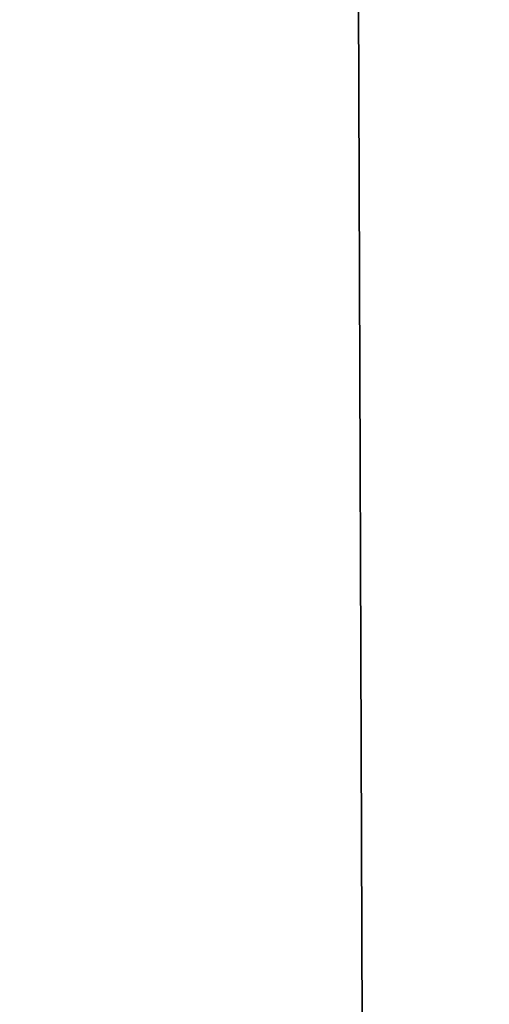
# Model space of a CAD drawing. Header units: millimetres. Extents: x -275 to 275, y -678 to 20.
# Tile 166 of 256: x -2.182 to -2.038, y -59.959 to -59.656. Entities that reach past the tile are written whole.
import ezdxf

# ---------------------------------------------------------------- set-up
doc = ezdxf.new("R2010")
doc.units = ezdxf.units.MM
doc.header["$LTSCALE"] = 65.185185
for name, color, linetype in [('237', 7, 'CONTINUOUS'), ('362', 7, 'CONTINUOUS'), ('375', 7, 'CONTINUOUS'), ('566', 7, 'CONTINUOUS'), ('568', 7, 'CONTINUOUS')]:
    doc.layers.add(name, color=color, linetype=linetype)

msp = doc.modelspace()

# ---------------------------------------------------------------- linework, layer by layer
at = {"layer": '237', "linetype": 'CONTINUOUS'}
for points in [[(-2.02482, -74.85131, -2.96229), (-2.2, -25, -1.35), (-2.63505, -74.85131, -1.35), (-2.02482, -74.85131, -2.96229)], [(-1.87094, -25.60872, -2.45872), (-2.2, -25, -1.35), (-2.02482, -74.85131, -2.96229), (-1.87094, -25.60872, -2.45872)]]:
    msp.add_3dface(points, dxfattribs=at)
at = {"layer": '362', "linetype": 'CONTINUOUS'}
for points in [[(-2, -74.7, 19.85), (-2, 0, 19.85), (-4.05721, -6.35388, 19.03355), (-2, -74.7, 19.85)], [(-2, -74.7, 19.85), (-4.05721, -6.35388, 19.03355), (-4.12132, -74.7, 18.97132), (-2, -74.7, 19.85)]]:
    msp.add_3dface(points, dxfattribs=at)
at = {"layer": '375', "linetype": 'CONTINUOUS'}
for points in [[(-2, -41.71041, -6.15), (-2.34238, -71.5, -6.28562), (-2.35355, -41.71041, -6.29645), (-2, -41.71041, -6.15)], [(-2, -71.5, -6.15), (-2.34238, -71.5, -6.28562), (-2, -41.71041, -6.15), (-2, -71.5, -6.15)]]:
    msp.add_3dface(points, dxfattribs=at)
at = {"layer": '566', "linetype": 'CONTINUOUS'}
for points in [[(-2.09344, -12.78906, 15.05), (-1.90985, -11.7926, 15.84289), (-2.63505, -74.85131, 15.05), (-2.09344, -12.78906, 15.05)], [(-2.63505, -74.85131, 15.05), (-1.90985, -11.7926, 15.84289), (-2.02482, -74.85131, 16.66229), (-2.63505, -74.85131, 15.05)]]:
    msp.add_3dface(points, dxfattribs=at)
at = {"layer": '568', "linetype": 'CONTINUOUS'}
msp.add_3dface([(-2.63505, -74.85131, 15.05), (-2.33719, -40.72058, 14.80198), (-2.09344, -12.78906, 15.05), (-2.63505, -74.85131, 15.05)], dxfattribs=at)

doc.saveas('drawing.dxf')
